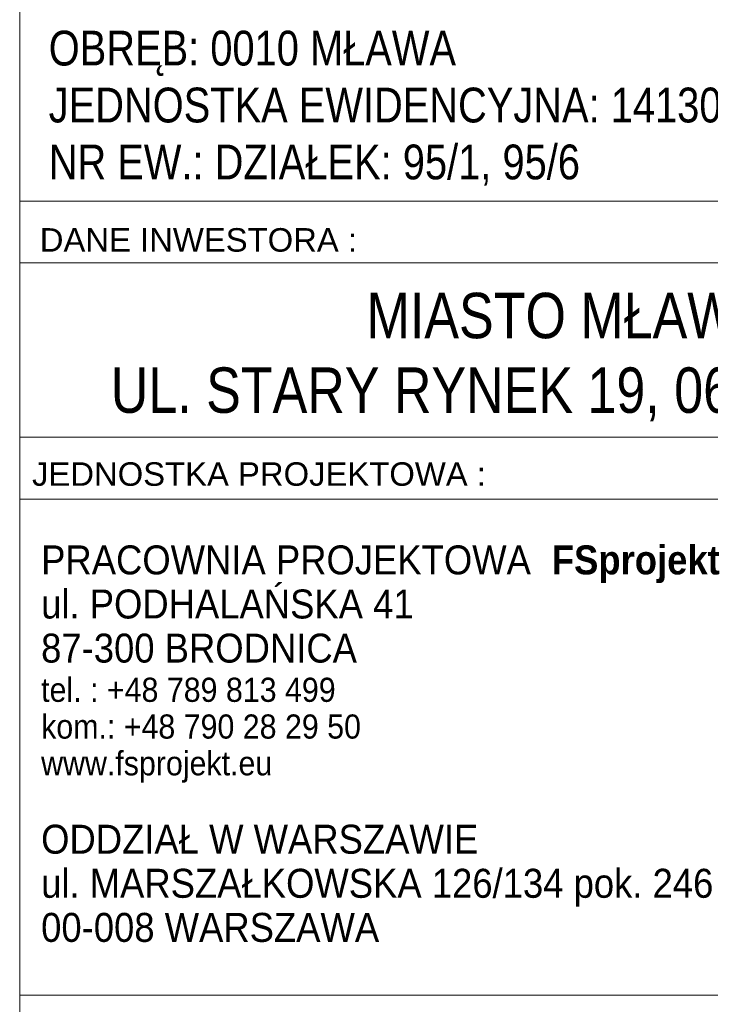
# Model space of a CAD drawing. Header units: millimetres. Extents: x -14609 to 44937, y 52278 to 67558.
# Tile 9 of 48: x 31595 to 31953, y 53954 to 54464. Entities that reach past the tile are written whole.
import ezdxf

# ---------------------------------------------------------------- set-up
doc = ezdxf.new("R2010")
doc.units = ezdxf.units.MM
doc.styles.add('GENERATED_STYLE_1', font='ARIALN.TTF')
doc.styles.add('GENERATED_STYLE_3', font='arial.ttf')

msp = doc.modelspace()

# ---------------------------------------------------------------- linework, layer by layer
at = {"color": 7, "linetype": 'Continuous', "lineweight": 13}
for p, q in [((31595.18, 54370.11), (32171.18, 54370.11)), ((31595.18, 54338.11), (32171.18, 54338.11)), ((31595.18, 54247.89), (32171.18, 54247.89)), ((31595.18, 54215.89), (32171.18, 54215.89)), ((31595.18, 53959.08), (32171.18, 53959.08))]:
    msp.add_line(p, q, dxfattribs=at)
at = {"color": 7, "linetype": 'Continuous', "lineweight": 13, "flags": 128}
msp.add_lwpolyline([(31595.18, 55212.49), (32171.18, 55212.49), (32171.18, 52757.42), (31595.18, 52757.42)], close=True, dxfattribs=at)

# ---------------------------------------------------------------- texts
at = {"color": 7, "linetype": 'Continuous', "lineweight": 13}
for s, insert, char_height, attachment_point, line_spacing_factor, style in [('\\A1;{\\pql;\\fArial Narrow|b0|i0|c0|p34;OBRĘB: 0010 MŁAWA\\P\\pql;\\fArial Narrow|b0|i0|c0|p34;JEDNOSTKA EWIDENCYJNA: 141301_1\\P\\pql;\\fArial Narrow|b0|i0|c0|p34;NR EW.: DZIAŁEK: 95/1, 95/6}', (31610.21, 54458.34), 18, 1, 0.982044, 'GENERATED_STYLE_1'), ('\\A1;{\\pqc;\\fArial Narrow|b0|i0|c0|p34;MIASTO MŁAWA, \\P\\pqc;\\fArial Narrow|b0|i0|c0|p34;UL. STARY RYNEK 19, 06-500 MŁAWA}', (31883.18, 54322.66), 23.5, 2, 0.985871, 'GENERATED_STYLE_1'), ('\\A1;{\\W0.900000x;\\pql;\\fArial|b0|i0|c238|p38;PRACOWNIA PROJEKTOWA\\fCourier New|b0|i0|c238|p53;\\H0.800000x; \\fArial|b1|i0|c238|p38;\\c223;\\H1.250000x;FS\\fArial|b1|i0|c238|p38;\\C152;projekt\\P\\pql;\\fArial|b0|i0|c238|p38;\\C7;ul. PODHALAŃSKA 41 \\P\\pql;\\fArial|b0|i0|c238|p38;87-300 BRODNICA        \\P\\pql;\\fArial|b0|i0|c238|p38;\\H0.833333x;tel. : +48 789 813 499\\P\\pql;\\fArial|b0|i0|c238|p38;kom.: +48 790 28 29 50\\P\\pql;\\fArial|b0|i0|c238|p38;www.fsprojekt.eu\\P\\pql;\\fArial|b0|i0|c238|p38;\\P\\pql;\\fArial|b0|i0|c238|p38;\\H1.200000x;ODDZIAŁ W WARSZAWIE\\P\\pql;\\fArial|b0|i0|c238|p38;ul. MARSZAŁKOWSKA 126/134 pok. 246\\P\\pql;\\fArial|b0|i0|c238|p38;00-008 WARSZAWA}', (31606.28, 54191.91), 15, 1, 0.912923, 'GENERATED_STYLE_3')]:
    msp.add_mtext(s, dxfattribs=dict(at, insert=insert, char_height=char_height, attachment_point=attachment_point, line_spacing_factor=line_spacing_factor, style=style))
at = {"color": 7, "linetype": 'Continuous', "lineweight": 13, "char_height": 12.16, "attachment_point": 4, "style": 'GENERATED_STYLE_3'}
for s, insert in [('\\A1;{\\pql;\\fArial|b0|i0|c238|p38;DANE \\fArial|b0|i0|c238|p38;INWESTOR\\fArial|b0|i0|c238|p38;A\\fArial|b0|i0|c238|p38; :}', (31605.58, 54349.97)), ('\\A1;{\\pql;\\fArial|b0|i0|c238|p38;JEDNOSTKA PROJEKTOWA\\fArial|b0|i0|c238|p38; :}', (31601.55, 54228.77))]:
    msp.add_mtext(s, dxfattribs=dict(at, insert=insert))

doc.saveas('drawing.dxf')
